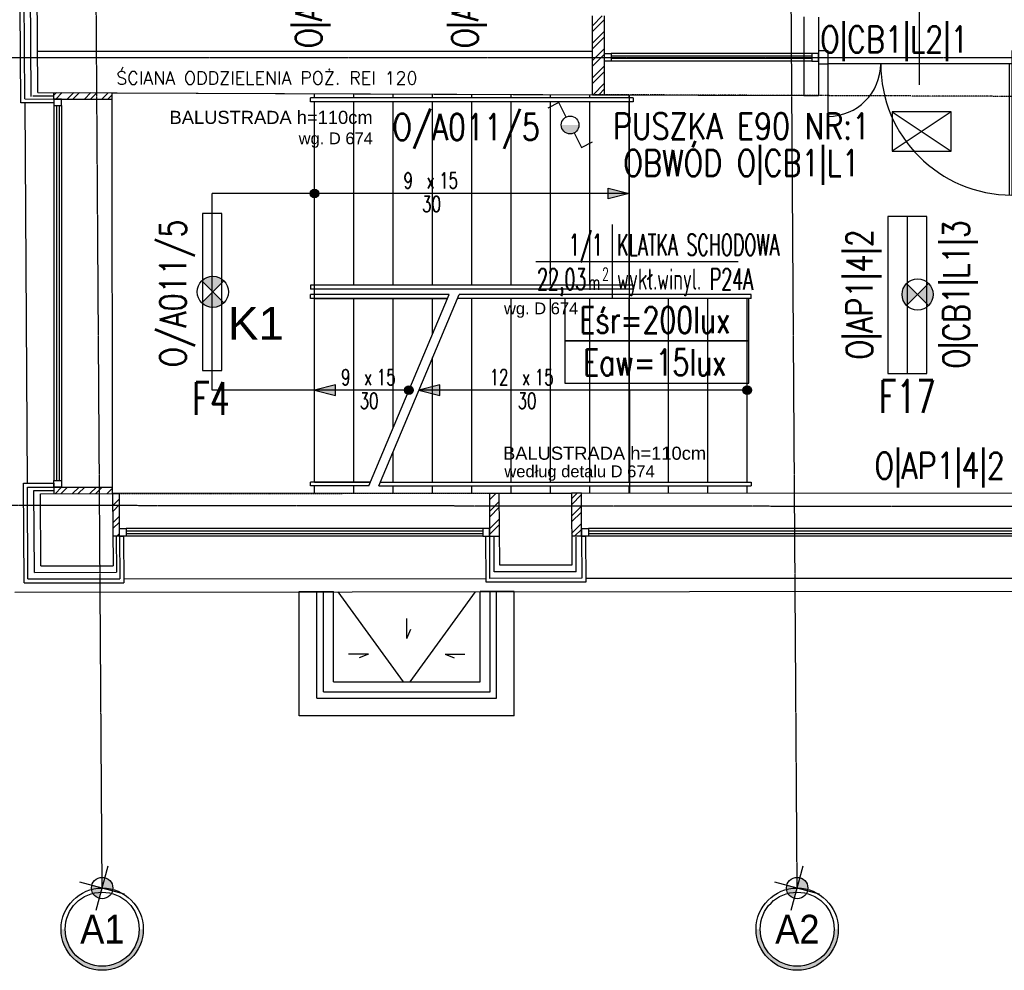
# Model space of a CAD drawing. Header units: inches. Extents: x -281236 to -70395, y 38777 to 102341.
# Tile 61 of 244: x -142792 to -142041, y 47831 to 48555. Entities that reach past the tile are written whole.
import ezdxf
from ezdxf.enums import TextEntityAlignment as Align

# ---------------------------------------------------------------- set-up
doc = ezdxf.new("R2010")
doc.units = ezdxf.units.IN
doc.header["$MEASUREMENT"] = 0
for name, pattern in [('CENTER', [2, 1.25, -0.25, 0.25, -0.25]), ('DASHDOT', [1, 0.5, -0.25, 0, -0.25]), ('DASHED2', [0.375, 0.25, -0.125])]:
    doc.linetypes.add(name, pattern=pattern)
doc.layers.get('0').update_dxf_attribs({"color": 101})
for name, color, linetype in [('Cieniutko', 8, 'Continuous'), ('cokół_widok', 255, 'Continuous'), ('Drz---drzwi', 5, 'Continuous'), ('E-90', 6, 'Continuous'), ('E-OPIS-POM', 6, 'Continuous'), ('E35', 6, 'Continuous'), ('Ele-balustrada', 64, 'Continuous'), ('Ins-ppoz-opis', 240, 'Continuous'), ('Okn---okna', 5, 'Continuous'), ('Opis-spadki', 61, 'Continuous'), ('Os-osie glowne', 8, 'CENTER'), ('Os-osie-opis', 8, 'Continuous'), ('Sc-cegla pelna', 32, 'Continuous'), ('Sc-cegla pelna-hatch', 8, 'Continuous'), ('Sc-gazobeton', 45, 'Continuous'), ('Sc-izolacja term-obrys', 132, 'Continuous'), ('Sc-izolacja term-styropian', 151, 'STYROPIAN-KA'), ('Sc-kamien', 31, 'Continuous'), ('Sc-nad', 5, 'DASHED2'), ('Sc-nadproza kon', 5, 'DASHED2'), ('Sc-systemowe', 150, 'Continuous'), ('Sch-opis', 51, 'Continuous'), ('Sch-widok', 12, 'Continuous'), ('studzienki_widok', 52, 'Continuous'), ('W-idok', 9, 'Continuous')]:
    doc.layers.add(name, color=color, linetype=linetype)
doc.styles.add('dwg_opis duży', font='ARIAL.TTF', dxfattribs={"width": 0.9})
doc.styles.add('KA wymiar', font='romans.shx', dxfattribs={"width": 0.6})
doc.styles.add('ROMANS', font='romans', dxfattribs={"width": 0.85})
doc.styles.get("Standard").update_dxf_attribs({"font": 'romans.shx'})
doc.styles.add('TYTUL2', font='ARIAL.TTF')
doc.linetypes.add('BATTING', pattern='A,0.0001,-0.1,[134,ltypeshp.shx,S=0.1,R=0,X=-0.1,Y=0],-0.2,[134,ltypeshp.shx,S=0.1,R=180,X=0.1,Y=0],-0.1', length=0.4001)
doc.linetypes.add('STYROPIAN-KA', pattern='A,0.0001,-0.1,[135,ltypeshp.shx,S=0.1,R=0,X=-0.1,Y=0],0,[135,ltypeshp.shx,S=0.1,R=180,X=0.1,Y=0],-0.1', length=0.2001)
doc.linetypes.add('ZIGZAG', pattern='A,0.00254,-5.08,[131,ltypeshp.shx,S=5.08,R=0,X=-5.08,Y=0],-10.16,[131,ltypeshp.shx,S=5.08,R=180,X=5.08,Y=0],-5.08', length=20.32254)

# ---------------------------------------------------------------- blocks, each defined once
blk = doc.blocks.new('pow')
for p, q in [((0, 0.523), (0, -0.523)), ((-1.075, 0), (1.78, 0))]:
    blk.add_line(p, q)
at = {"style": 'KA wymiar', "width": 0.6}
for s, height, p in [('2', 0.18, (-0.139, -0.27)), ('m', 0.21, (-0.333, -0.401))]:
    blk.add_text(s, height=height, dxfattribs=at).set_placement(p)
for tag, p in [('01', (-0.131, 0.084)), ('000.00', (-0.364, -0.401))]:
    blk.add_attdef(tag, text='', height=0.3, dxfattribs=at).set_placement(p, align=Align.RIGHT)
for tag, p in [('POMIESZCZENIE', (0.071, 0.084)), ('POSADZKA', (0.071, -0.401))]:
    blk.add_attdef(tag, p, '', height=0.3, dxfattribs=at)
blk = doc.blocks.new('ozn_schody-strzałka8x16')
at = {"ltscale": 25}
blk.add_hatch(color=256, dxfattribs=at).paths.add_polyline_path([(0, 0), (-4, -16), (4, -16)])
blk.add_lwpolyline([(0, 0), (-4, -16), (4, -16)], close=True, dxfattribs=at)
blk = doc.blocks.new('ozn_schody-kółko_d14')
at = {"ltscale": 25}
h = blk.add_hatch(color=256, dxfattribs=at)
edge = h.paths.add_edge_path()
edge.add_arc((0, 0), 3.33, 0, 360)
at = {"ltscale": 7}
blk.add_circle((0, 0), 3.33, dxfattribs=at)
blk = doc.blocks.new('ozn_opis-schodów1-rzut')
at = {"style": 'ROMANS', "width": 0.7}
blk.add_text('x', height=12, dxfattribs=at).set_placement((-3.32, 3))
at = {"ltscale": 25, "style": 'ROMANS', "width": 0.7}
blk.add_attdef('Ilość', text='', height=12, dxfattribs=at).set_placement((-7.75, 3), align=Align.RIGHT)
blk.add_attdef('Wysokość', (6.22, 3), '', height=12, dxfattribs=at)
blk.add_attdef('Długość', text='', height=12, dxfattribs=at).set_placement((0.41, -15), align=Align.CENTER)
blk = doc.blocks.new('_DKGJHF')
at = {"ltscale": 7}
for p, q in [((-21.08, -77), (35.92, -77)), ((-5, -147.5), (-105, -147.5)), ((-5, -145.5), (-104.98, -145.5))]:
    blk.add_line(p, q, dxfattribs=at)
for points in [[(5, -7.5), (5, 0), (-5, 0), (-5, -7.5)], [(5, -155), (5, -147.5), (-5, -147.5), (-5, -155)]]:
    blk.add_lwpolyline(points, close=True, dxfattribs=at)
for points in [[(-45, -7.5), (-5, -7.5)], [(-5, -147.5), (-5, -7.5)]]:
    blk.add_lwpolyline(points, dxfattribs=at)
for centre, radius, start, end in [((-5, -7.5), 40, 180, 270), ((-5, -147.5), 100, 90, 180)]:
    blk.add_arc(centre, radius, start, end)
blk = doc.blocks.new('_opis_osi_liczbowy')
blk.add_hatch(color=256).paths.add_polyline_path([(32, 32), (32, 28.8, -1), (32, -28.8), (32, -32, 1)])
at = {"layer": 'Defpoints'}
h = blk.add_hatch(color=256, dxfattribs=at)
h.paths.add_polyline_path([(-2.15, -8.04, 0.414214), (8.04, -2.15), (0, 0)])
h.paths.add_polyline_path([(-8.04, 2.15), (0, 0), (2.15, 8.04, 0.414214)])
for radius in [32, 28.8]:
    blk.add_circle((32, 0), radius)
for p, q in [((4.64, 17.31), (-4.64, -17.31)), ((17.31, -4.64), (-17.31, 4.64))]:
    blk.add_line(p, q, dxfattribs=at)
blk.add_circle((0, 0), 8.32, dxfattribs=at)
at = {"style": 'dwg_opis duży', "width": 0.9}
blk.add_attdef('AXNAMEH', text='', height=22.4, rotation=90, dxfattribs=at).set_placement((32, 0), align=Align.MIDDLE_CENTER)
blk = doc.blocks.new('okkkkk')
at = {"layer": 'Okn---okna'}
for p, q in [((0, -6), (0, 0)), ((0, 0), (2, 0)), ((2, 0), (5, 0)), ((5, 0), (5, -6)), ((277, 0), (5, 0)), ((280, 0), (277, 0)), ((277, 0), (277, -6)), ((282, 0), (280, 0)), ((282, -6), (282, 0)), ((5, -6), (0, -6)), ((277, -2), (5, -2)), ((277, -4), (5, -4)), ((277, -6), (5, -6)), ((277, -6), (282, -6))]:
    blk.add_line(p, q, dxfattribs=at)
blk = doc.blocks.new('334')
at = {"layer": 'Okn---okna'}
for p, q in [((0, 0), (0, 6)), ((0, 6), (2, 6)), ((5, 0), (0, 0)), ((2, 6), (5, 6)), ((5, 6), (5, 0)), ((329, 6), (5, 6)), ((329, 4), (5, 4)), ((329, 2), (5, 2)), ((332, 6), (329, 6)), ((329, 6), (329, 0)), ((334, 6), (332, 6)), ((334, 0), (334, 6)), ((329, 0), (5, 0)), ((329, 0), (334, 0))]:
    blk.add_line(p, q, dxfattribs=at)
blk = doc.blocks.new('296')
at = {"layer": 'Okn---okna'}
for p, q in [((6, 0), (0, 0)), ((0, 0), (0, -2)), ((6, -5), (6, 0)), ((0, -2), (0, -5)), ((0, -5), (0, -291)), ((0, -5), (6, -5)), ((2, -5), (2, -291)), ((4, -5), (4, -291)), ((6, -5), (6, -291)), ((0, -294), (0, -291)), ((0, -291), (6, -291)), ((6, -291), (6, -296)), ((0, -296), (0, -294)), ((6, -296), (0, -296))]:
    blk.add_line(p, q, dxfattribs=at)
blk = doc.blocks.new('163')
at = {"layer": 'Okn---okna'}
for p, q in [((0, 0), (0, 6)), ((0, 6), (2, 6)), ((5, 0), (0, 0)), ((2, 6), (5, 6)), ((5, 6), (5, 0)), ((158, 6), (5, 6)), ((158, 4), (5, 4)), ((158, 2), (5, 2)), ((161, 6), (158, 6)), ((158, 6), (158, 0)), ((163, 6), (161, 6)), ((163, 0), (163, 6)), ((158, 0), (5, 0)), ((158, 0), (163, 0))]:
    blk.add_line(p, q, dxfattribs=at)
blk = doc.blocks.new('st_mała')
at = {"layer": 'Ele-balustrada'}
for p, q in [((81.5, -13.5), (0, -13.5)), ((81.5, -150.5), (81.5, -13.5)), ((76.5, -18.5), (0, -18.5)), ((76.5, -145.5), (76.5, -18.5)), ((76.5, -145.5), (0, -145.5)), ((81.5, -150.5), (0, -150.5))]:
    blk.add_line(p, q, dxfattribs=at)
at = {"layer": 'studzienki_widok'}
for p, q in [((95, 0), (0, 0)), ((0, 0), (0, -26)), ((95, 0), (95, -164)), ((69, -26), (0, -26)), ((69, -138), (69, -26)), ((69, -138), (0, -138)), ((0, -164), (0, -138)), ((95, -164), (0, -164)), ((95, -164), (69, -164))]:
    blk.add_line(p, q, dxfattribs=at)
blk = doc.blocks.new('_vxkdjhgkljhkgjhk')
for q in [(14, 6), (30.2, 0)]:
    blk.add_line((0, 0), q)

msp = doc.modelspace()

# ---------------------------------------------------------------- hatches: boundary and pattern name
at = {"layer": 'E35'}
msp.add_hatch(color=256, dxfattribs=at).paths.add_polyline_path([(-142378.57, 48475.15, 0.414214), (-142371.82, 48468.4, 0.414214), (-142365.07, 48475.15)])
h = msp.add_hatch(color=256, dxfattribs=at)
edge = h.paths.add_edge_path()
edge.add_arc((-142644.25, 48347.9), 11.88, 225, 315)
edge.add_line((-142635.85, 48339.5), (-142644.25, 48347.9))
edge.add_line((-142644.25, 48347.9), (-142652.65, 48339.5))
edge = h.paths.add_edge_path()
edge.add_arc((-142644.25, 48347.9), 11.88, 45, 135)
edge.add_line((-142652.65, 48356.3), (-142644.25, 48347.9))
edge.add_line((-142644.25, 48347.9), (-142635.85, 48356.3))
h = msp.add_hatch(color=256, dxfattribs=at)
edge = h.paths.add_edge_path()
edge.add_arc((-142106.82, 48345.94), 11.88, 315, 405)
edge.add_line((-142098.42, 48354.34), (-142106.82, 48345.94))
edge.add_line((-142106.82, 48345.94), (-142098.42, 48337.54))
edge = h.paths.add_edge_path()
edge.add_arc((-142106.82, 48345.94), 11.88, 135, 225)
edge.add_line((-142115.22, 48337.54), (-142106.82, 48345.94))
edge.add_line((-142106.82, 48345.94), (-142115.22, 48354.34))
at = {"layer": 'Sc-cegla pelna-hatch'}
h = msp.add_hatch(dxfattribs=at)
h.set_pattern_fill('ANSI32', color=256, scale=25, style=0)
h.paths.add_polyline_path([(-142345.51, 48558.27), (-142354.71, 48558.31), (-142354.71, 48531.28), (-142350.18, 48531.28), (-142350.18, 48531.28), (-142345.51, 48531.28)])
h.paths.add_polyline_path([(-142345.51, 48531.28), (-142348.85, 48531.28), (-142348.85, 48526.7), (-142345.51, 48526.7)])
h.paths.add_polyline_path([(-142348.85, 48531.28), (-142354.71, 48531.28), (-142354.71, 48526.7), (-142348.85, 48526.7)])
h.paths.add_polyline_path([(-142348.85, 48526.7), (-142354.71, 48526.7), (-142354.71, 48525.28), (-142354.71, 48498.25), (-142345.51, 48498.21), (-142345.51, 48525.28), (-142348.85, 48525.28)])
h.paths.add_polyline_path([(-142345.51, 48526.7), (-142348.85, 48526.7), (-142348.85, 48525.28), (-142345.51, 48525.28)], flags=17)
h = msp.add_hatch(dxfattribs=at)
h.set_pattern_fill('ANSI32', color=256, scale=25, style=0)
h.paths.add_polyline_path([(-142743.24, 48499.83), (-142746.74, 48499.85), (-142746.74, 48494.92), (-142743.24, 48494.92)])
h.paths.add_polyline_path([(-142746.74, 48499.85), (-142749.74, 48499.86), (-142749.74, 48494.92), (-142746.74, 48494.92)])
h.paths.add_polyline_path([(-142749.74, 48499.86), (-142753.24, 48499.87), (-142753.24, 48494.92), (-142749.74, 48494.92)])
h.paths.add_polyline_path([(-142753.24, 48499.87), (-142765.59, 48499.92), (-142765.59, 48494.97), (-142759.59, 48494.97), (-142759.59, 48494.92), (-142753.24, 48494.92)])
h.paths.add_polyline_path([(-142732.76, 48499.79), (-142743.24, 48499.83), (-142743.24, 48494.92), (-142732.72, 48494.92)])
h.paths.add_polyline_path([(-142721.08, 48499.74), (-142732.76, 48499.79), (-142732.72, 48494.92), (-142721.08, 48494.92)])
h = msp.add_hatch(dxfattribs=at)
h.set_pattern_fill('ANSI32', color=256, scale=25, style=0)
h.paths.add_polyline_path([(-142753.24, 48199.01), (-142759.59, 48199.01), (-142759.59, 48198.97), (-142765.59, 48198.97), (-142765.59, 48194.01), (-142753.24, 48194.03)])
h.paths.add_polyline_path([(-142749.74, 48199.01), (-142753.24, 48199.01), (-142753.24, 48194.03), (-142749.74, 48194.03)])
h.paths.add_polyline_path([(-142746.74, 48199.01), (-142749.74, 48199.01), (-142749.74, 48194.03), (-142746.74, 48194.03)])
h.paths.add_polyline_path([(-142743.24, 48199.01), (-142746.74, 48199.01), (-142746.74, 48194.03), (-142743.24, 48194.04)])
h.paths.add_polyline_path([(-142730.75, 48199.01), (-142743.24, 48199.01), (-142743.24, 48194.04), (-142730.71, 48194.05)])
h.paths.add_polyline_path([(-142720.72, 48199.01), (-142730.75, 48199.01), (-142730.71, 48194.05), (-142720.71, 48194.06)])
h = msp.add_hatch(dxfattribs=at)
h.set_pattern_fill('ANSI32', color=256, scale=25, style=0)
h.paths.add_polyline_path([(-142715.5, 48184.88), (-142720.65, 48184.89), (-142720.55, 48169.44), (-142715.5, 48169.44)])
h.paths.add_polyline_path([(-142715.5, 48169.44), (-142720.53, 48169.44), (-142720.53, 48166.56), (-142720.51, 48164.44), (-142715.5, 48164.44)])
h.paths.add_polyline_path([(-142715.5, 48164.44), (-142720.51, 48164.44), (-142720.5, 48161.5), (-142715.5, 48161.5)])
h.paths.add_polyline_path([(-142715.5, 48194.06), (-142720.71, 48194.06), (-142720.65, 48184.89), (-142715.5, 48184.88)])
h = msp.add_hatch(dxfattribs=at)
h.set_pattern_fill('ANSI32', color=256, scale=25, style=0)
h.paths.add_polyline_path([(-142425.84, 48184.58), (-142433.18, 48184.59), (-142433.18, 48169.71), (-142425.74, 48169.72)])
h.paths.add_polyline_path([(-142425.9, 48194.39), (-142433.18, 48194.38), (-142433.18, 48184.59), (-142425.84, 48184.58)])
h.paths.add_polyline_path([(-142425.75, 48169.72), (-142433.18, 48169.71), (-142433.18, 48164.71), (-142425.71, 48164.72), (-142425.72, 48167.22)])
h.paths.add_polyline_path([(-142425.71, 48164.72), (-142433.18, 48164.71), (-142433.18, 48161.5), (-142425.68, 48161.5)])
h = msp.add_hatch(dxfattribs=at)
h.set_pattern_fill('ANSI32', color=256, scale=25, style=0)
h.paths.add_polyline_path([(-142363.18, 48194.46), (-142370.9, 48194.45), (-142370.84, 48184.52), (-142363.18, 48184.51)])
h.paths.add_polyline_path([(-142363.18, 48184.51), (-142370.84, 48184.52), (-142370.74, 48169.75), (-142363.18, 48169.76)])
h.paths.add_polyline_path([(-142363.18, 48169.76), (-142370.74, 48169.75), (-142370.72, 48167.25), (-142370.69, 48164.75), (-142363.18, 48164.76)])
h.paths.add_polyline_path([(-142363.18, 48164.76), (-142370.7, 48164.75), (-142370.68, 48161.5), (-142363.18, 48161.5)])

# ---------------------------------------------------------------- linework, layer by layer
at = {"layer": 'Cieniutko', "linetype": 'Continuous'}
for p, q in [((-142498.89, 48050.5), (-142548.77, 48119.27)), ((-142493.89, 48050.5), (-142444.02, 48119.27))]:
    msp.add_line(p, q, dxfattribs=at)
at = {"layer": 'cokół_widok'}
msp.add_line((-142795.21, 48118.99), (-141579.06, 48120.15), dxfattribs=at)
at = {"layer": 'E35'}
for p, q in [((-142380.37, 48492.22), (-142388.9, 48487.94)), ((-142374.84, 48481.18), (-142380.37, 48492.22)), ((-142126.3, 48485.12), (-142081.3, 48455.12)), ((-142081.3, 48485.12), (-142126.3, 48455.12)), ((-142368.8, 48469.11), (-142363.27, 48458.08)), ((-142363.27, 48458.08), (-142354.74, 48462.35)), ((-142652.17, 48407.75), (-142652.17, 48288.05)), ((-142114.74, 48405.43), (-142114.74, 48285.73)), ((-142635.85, 48356.3), (-142652.65, 48339.5)), ((-142635.85, 48339.5), (-142652.65, 48356.3)), ((-142115.22, 48354.34), (-142098.42, 48337.54)), ((-142098.42, 48354.34), (-142115.22, 48337.54))]:
    msp.add_line(p, q, dxfattribs=at)
at = {"layer": 'E35', "ltscale": 0.2}
msp.add_lwpolyline([(-142081.3, 48485.12), (-142126.3, 48485.12), (-142126.3, 48455.12), (-142081.3, 48455.12)], close=True, dxfattribs=at)
at = {"layer": 'E35'}
for points in [[(-142652.17, 48407.75), (-142652.17, 48288.05), (-142637.32, 48288.05), (-142637.32, 48407.75)], [(-142099.89, 48285.73), (-142099.89, 48405.43), (-142129.59, 48405.43), (-142129.59, 48285.73)]]:
    msp.add_lwpolyline(points, close=True, dxfattribs=at)
at = {"layer": 'E35', "linetype": 'Continuous', "ltscale": 0.3}
for points in [[(-142375.96, 48310.62), (-142235.63, 48310.62), (-142235.63, 48342.9), (-142375.96, 48342.9)], [(-142375.96, 48278.34), (-142235.63, 48278.34), (-142235.63, 48310.62), (-142375.96, 48310.62)]]:
    msp.add_lwpolyline(points, close=True, dxfattribs=at)
at = {"layer": 'E35'}
for centre, radius in [((-142371.82, 48475.15), 6.75), ((-142644.25, 48347.9), 11.88), ((-142106.82, 48345.94), 11.88)]:
    msp.add_circle(centre, radius, dxfattribs=at)
at = {"layer": 'Ele-balustrada'}
for p, q in [((-142323.74, 48495.9), (-142569.74, 48495.9)), ((-142569.74, 48492.9), (-142569.74, 48495.9)), ((-142323.74, 48492.9), (-142569.74, 48492.9)), ((-142323.74, 48495.9), (-142323.74, 48492.9)), ((-142323.74, 48352.9), (-142569.74, 48352.9)), ((-142569.74, 48352.9), (-142569.74, 48349.9)), ((-142323.74, 48349.9), (-142569.74, 48349.9)), ((-142323.74, 48349.9), (-142323.74, 48352.9)), ((-142569.74, 48342.9), (-142569.74, 48345.9)), ((-142465.4, 48342.9), (-142569.74, 48342.9)), ((-142233.74, 48342.9), (-142457.81, 48342.9)), ((-142233.74, 48345.9), (-142456.55, 48345.9)), ((-142524.08, 48202.9), (-142569.74, 48202.9)), ((-142569.74, 48199.9), (-142569.74, 48202.9)), ((-142525.34, 48199.9), (-142569.74, 48199.9)), ((-142517.75, 48199.9), (-142233.74, 48199.9)), ((-142516.49, 48202.9), (-142233.74, 48202.9)), ((-142233.74, 48202.9), (-142233.74, 48199.9))]:
    msp.add_line(p, q, dxfattribs=at)
for points in [[(-142464.14, 48345.9), (-142569.74, 48345.9)], [(-142233.74, 48342.9), (-142233.74, 48345.9)]]:
    msp.add_lwpolyline(points, dxfattribs=at)
at = {"layer": 'Ins-ppoz-opis', "linetype": 'ZIGZAG', "ltscale": 0.025}
msp.add_lwpolyline([(-142354.71, 48531.28), (-142777.96, 48531.28)], dxfattribs=at)
at = {"layer": 'Okn---okna'}
for p, q in [((-142720.71, 48194.06), (-142721.08, 48499.74)), ((-142787.7, 48492.01), (-142785.77, 48201.99)), ((-142363.18, 48194.48), (-142028.78, 48194.71)), ((-142712.28, 48129.07), (-142435.97, 48129.41)), ((-142359.97, 48129.48), (-142031.75, 48129.71))]:
    msp.add_line(p, q, dxfattribs=at)
msp.add_lwpolyline([(-142326.74, 48352.9), (-142326.63, 48194.5), (-142720.71, 48194.06), (-142721.08, 48499.74), (-142326.72, 48498.14)], close=True, dxfattribs=at)
at = {"layer": 'Os-osie glowne'}
for p, q in [((-142728.7, 47893.27), (-142756.04, 51985.69)), ((-142198.69, 47893.27), (-142226.03, 51985.69)), ((-138010.88, 48179.92), (-143318.47, 48185.52))]:
    msp.add_line(p, q, dxfattribs=at)
msp.add_lwpolyline([(-143318.47, 48526.7), (-138010.88, 48526.7)], dxfattribs=at)
at = {"layer": 'Sc-cegla pelna'}
for p, q in [((-142354.71, 48498.25), (-142354.71, 48558.31)), ((-142777.76, 48499.97), (-142354.71, 48498.25)), ((-142775.71, 48194), (-142720.71, 48194.06)), ((-142775.35, 48139), (-142775.71, 48194)), ((-142720.71, 48194.06), (-142720.35, 48139.06)), ((-142425.9, 48194.42), (-142370.9, 48194.47)), ((-142425.54, 48139.42), (-142425.9, 48194.42)), ((-142370.9, 48194.47), (-142370.54, 48139.47)), ((-142370.9, 48194.47), (-142370.54, 48139.47)), ((-142775.35, 48139), (-142720.35, 48139.06)), ((-142370.54, 48139.47), (-142425.54, 48139.42))]:
    msp.add_line(p, q, dxfattribs=at)
msp.add_lwpolyline([(-142777.76, 48499.97), (-142779.59, 48774.76)], dxfattribs=at)
at = {"layer": 'Sc-gazobeton'}
for p, q in [((-142345.51, 48498.21), (-142345.51, 48558.27)), ((-142182.51, 48557.46), (-142182.51, 48497.55)), ((-142765.59, 48494.86), (-142765.59, 48499.92)), ((-142721.08, 48494.92), (-142721.08, 48499.74)), ((-142765.59, 48494.92), (-142721.08, 48494.92)), ((-142354.71, 48498.25), (-142345.51, 48498.21)), ((-142193.71, 48497.59), (-142182.51, 48497.55)), ((-142765.59, 48199.01), (-142765.59, 48194.03)), ((-142765.59, 48199.01), (-142720.72, 48199.01)), ((-142720.71, 48194.06), (-142720.72, 48199.01)), ((-142720.71, 48194.06), (-142715.5, 48194.06)), ((-142715.5, 48161.5), (-142715.5, 48194.06)), ((-142433.18, 48194.41), (-142425.9, 48194.42)), ((-142433.18, 48161.5), (-142433.18, 48194.41)), ((-142363.18, 48194.48), (-142370.9, 48194.47)), ((-142363.18, 48161.5), (-142363.18, 48194.48)), ((-142715.5, 48161.5), (-142720.5, 48161.5)), ((-142433.18, 48161.5), (-142425.68, 48161.5)), ((-142363.18, 48161.5), (-142370.68, 48161.5))]:
    msp.add_line(p, q, dxfattribs=at)
at = {"layer": 'Sc-izolacja term-obrys'}
for p, q in [((-142787.72, 48495.01), (-142789.61, 48777.68)), ((-142787.72, 48495.01), (-142765.59, 48494.92)), ((-142785.75, 48198.99), (-142765.59, 48199.01)), ((-142785.28, 48128.99), (-142785.75, 48198.99)), ((-142715.5, 48161.5), (-142715.28, 48129.06)), ((-142432.97, 48129.41), (-142433.18, 48161.5)), ((-142363.18, 48161.5), (-142362.97, 48129.48)), ((-142785.28, 48128.99), (-142715.28, 48129.06)), ((-142362.97, 48129.48), (-142432.97, 48129.41))]:
    msp.add_line(p, q, dxfattribs=at)
at = {"layer": 'Sc-izolacja term-styropian', "linetype": 'BATTING', "ltscale": 0.1}
for p, q in [((-142781.53, 48497.3), (-142765.59, 48497.32)), ((-142780.73, 48196.5), (-142765.59, 48196.51)), ((-142718, 48161.5), (-142717.81, 48134.06))]:
    msp.add_line(p, q, dxfattribs=at)
at = {"layer": 'Sc-izolacja term-styropian', "linetype": 'BATTING', "ltscale": 0.25}
for p, q in [((-142780.31, 48134), (-142780.73, 48196.5)), ((-142780.31, 48134), (-142717.81, 48134.06)), ((-142367.16, 48134.48), (-142429.66, 48134.42))]:
    msp.add_line(p, q, dxfattribs=at)
at = {"layer": 'Sc-izolacja term-styropian', "linetype": 'BATTING', "ltscale": 0.15}
for p, q in [((-142429.66, 48134.42), (-142429.68, 48161.37)), ((-142367.16, 48134.48), (-142367.18, 48160.93))]:
    msp.add_line(p, q, dxfattribs=at)
at = {"layer": 'Sc-izolacja term-styropian', "linetype": 'BATTING', "ltscale": 0.25}
msp.add_lwpolyline([(-142782.74, 48496.99), (-142784.61, 48777.72)], dxfattribs=at)
at = {"layer": 'Sc-kamien'}
for p, q in [((-142790.7, 48492.01), (-142791.19, 48565.01)), ((-142765.59, 48492.01), (-142790.7, 48492.01)), ((-142765.59, 48494.86), (-142765.59, 48492.01)), ((-142788.77, 48201.99), (-142765.59, 48202.01)), ((-142788.26, 48125.99), (-142788.77, 48201.99)), ((-142765.59, 48202.03), (-142765.59, 48199.03)), ((-142715.5, 48161.5), (-142712.5, 48161.5)), ((-142712.5, 48161.5), (-142712.26, 48126.07)), ((-142435.95, 48126.41), (-142436.18, 48161.5)), ((-142436.18, 48161.5), (-142433.18, 48161.5)), ((-142363.18, 48161.5), (-142360.18, 48161.5)), ((-142360.18, 48161.5), (-142359.95, 48126.48)), ((-142788.26, 48125.99), (-142712.26, 48126.07)), ((-142359.95, 48126.48), (-142435.95, 48126.41))]:
    msp.add_line(p, q, dxfattribs=at)
at = {"layer": 'Sc-nad', "ltscale": 4}
msp.add_line((-142720.71, 48194.06), (-142433.18, 48194.41), dxfattribs=at)
at = {"layer": 'Sc-nadproza kon', "linetype": 'DASHDOT', "ltscale": 0.5}
msp.add_lwpolyline([(-142027.38, 48496.92), (-142354.71, 48498.25)], dxfattribs=at)
at = {"layer": 'Sc-systemowe', "ltscale": 2}
msp.add_lwpolyline([(-142182.51, 48531.75), (-142182.51, 48523.75)], dxfattribs=at)
at = {"layer": 'Sch-opis'}
for p, q in [((-142326.74, 48422.9), (-142644.74, 48422.9)), ((-142525.34, 48199.9), (-142464.14, 48345.9)), ((-142517.75, 48199.9), (-142456.55, 48345.9))]:
    msp.add_line(p, q, dxfattribs=at)
for points in [[(-142494.74, 48272.9), (-142644.74, 48272.9), (-142644.74, 48422.9)], [(-142236.74, 48272.9), (-142487.15, 48272.9)]]:
    msp.add_lwpolyline(points, dxfattribs=at)
at = {"layer": 'Sch-widok'}
for p, q in [((-142566.74, 48495.9), (-142566.74, 48499.11)), ((-142536.74, 48495.9), (-142536.74, 48498.99)), ((-142506.74, 48495.9), (-142506.74, 48498.87)), ((-142476.74, 48495.9), (-142476.74, 48498.75)), ((-142446.74, 48495.9), (-142446.74, 48498.63)), ((-142416.74, 48495.9), (-142416.74, 48498.5)), ((-142386.74, 48495.9), (-142386.74, 48498.38)), ((-142326.74, 48492.9), (-142566.74, 48492.9)), ((-142566.74, 48352.9), (-142566.74, 48492.9)), ((-142536.74, 48352.9), (-142536.74, 48492.9)), ((-142506.74, 48352.9), (-142506.74, 48492.9)), ((-142476.74, 48352.9), (-142476.74, 48492.9)), ((-142446.74, 48352.9), (-142446.74, 48492.9)), ((-142416.74, 48352.9), (-142416.74, 48492.9)), ((-142386.74, 48352.9), (-142386.74, 48492.9)), ((-142356.74, 48495.9), (-142356.74, 48498.26)), ((-142356.74, 48352.9), (-142356.74, 48492.9)), ((-142326.74, 48495.9), (-142326.74, 48498.14)), ((-142326.74, 48352.9), (-142326.74, 48492.9)), ((-142326.74, 48352.9), (-142566.74, 48352.9)), ((-142566.74, 48342.9), (-142465.4, 48342.9)), ((-142236.74, 48342.9), (-142457.81, 48342.9)), ((-142566.74, 48202.9), (-142524.08, 48202.9)), ((-142516.49, 48202.9), (-142236.74, 48202.9))]:
    msp.add_line(p, q, dxfattribs=at)
for points in [[(-142566.74, 48202.9), (-142566.74, 48352.9)], [(-142536.74, 48202.9), (-142536.74, 48342.9)], [(-142506.74, 48244.27), (-142506.74, 48342.9)], [(-142476.74, 48315.84), (-142476.74, 48342.9)], [(-142446.74, 48202.9), (-142446.74, 48342.9)], [(-142416.74, 48202.9), (-142416.74, 48342.9)], [(-142386.74, 48202.9), (-142386.74, 48342.9)], [(-142356.74, 48202.9), (-142356.74, 48342.9)], [(-142326.74, 48202.9), (-142326.74, 48342.9)], [(-142296.74, 48202.9), (-142296.74, 48342.9)], [(-142266.74, 48202.9), (-142266.74, 48342.9)], [(-142236.74, 48202.9), (-142236.74, 48342.9)], [(-142476.74, 48202.9), (-142476.74, 48297.73)], [(-142506.74, 48202.9), (-142506.74, 48226.16)], [(-142566.74, 48194.23), (-142566.74, 48199.9)], [(-142536.74, 48194.27), (-142536.74, 48199.9)], [(-142506.74, 48194.3), (-142506.74, 48199.9)], [(-142476.74, 48194.33), (-142476.74, 48199.9)], [(-142446.74, 48194.37), (-142446.74, 48199.9)], [(-142416.74, 48194.4), (-142416.74, 48199.9)], [(-142386.74, 48194.43), (-142386.74, 48199.9)], [(-142356.74, 48194.47), (-142356.74, 48199.9)], [(-142326.74, 48194.5), (-142326.74, 48199.9)], [(-142296.74, 48194.52), (-142296.74, 48199.9)], [(-142266.74, 48194.54), (-142266.74, 48199.9)], [(-142236.74, 48194.57), (-142236.74, 48199.9)]]:
    msp.add_lwpolyline(points, dxfattribs=at)
at = {"layer": 'W-idok', "linetype": 'Continuous'}
for points in [[(-142193.71, 48557.52), (-142193.71, 48497.59)], [(-142354.71, 48498.25), (-142193.71, 48497.59)]]:
    msp.add_lwpolyline(points, dxfattribs=at)

# ---------------------------------------------------------------- block references
for name, p in [('163', (-142345.51, 48523.75)), ('296', (-142765.59, 48494.97)), ('okkkkk', (-142715.36, 48167.5)), ('334', (-142362.93, 48161.5))]:
    msp.add_blockref(name, p)
at = {"rotation": 270}
msp.add_blockref('st_mała', (-142414.39, 48119.5), dxfattribs=at)
at = {"layer": 'Cieniutko', "linetype": 'Continuous', "yscale": 0.5, "zscale": 0.5}
for p, xscale, rotation in [((-142496.36, 48083.66), -0.5, 270), ((-142525.62, 48071.71), 0.5, 180), ((-142467.16, 48071.71), -0.5, 180)]:
    msp.add_blockref('_vxkdjhgkljhkgjhk', p, dxfattribs=dict(at, xscale=xscale, rotation=rotation))
at = {"layer": 'Drz---drzwi', "rotation": 90}
msp.add_blockref('_DKGJHF', (-142182.51, 48526.75), dxfattribs=at)
at = {"layer": 'E-OPIS-POM', "xscale": 54, "yscale": 54, "zscale": 54}
msp.add_blockref('pow', (-142339.88, 48371.14), dxfattribs=at).add_auto_attribs({'000.00': '22,03', '01': '1/1', 'POMIESZCZENIE': 'KLATKA SCHODOWA', 'POSADZKA': 'wykł.winyl. P24A'})
at = {"layer": 'Os-osie-opis'}
ref = msp.add_blockref('_opis_osi_liczbowy', (-142728.7, 47893.27), dxfattribs=dict(at, xscale=0.9799999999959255, yscale=0.9799999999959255, zscale=0.9799999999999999, rotation=270))
ref.add_attrib('AXNAMEH', 'A1', dxfattribs={"layer": '0', "height": 21.952, "style": 'dwg_opis duży', "width": 0.9}).set_placement((-142728.56, 47861.93), align=Align.MIDDLE_CENTER)
ref = msp.add_blockref('_opis_osi_liczbowy', (-142198.69, 47893.27), dxfattribs=dict(at, xscale=0.9799999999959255, yscale=0.9799999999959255, zscale=0.9799999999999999, rotation=270))
ref.add_attrib('AXNAMEH', 'A2', dxfattribs={"layer": '0', "height": 21.952, "style": 'dwg_opis duży', "width": 0.9}).set_placement((-142198.54, 47861.93), align=Align.MIDDLE_CENTER)
at = {"layer": 'Sch-opis'}
ref = msp.add_blockref('ozn_opis-schodów1-rzut', (-142477.94, 48423.83), dxfattribs=at)
ref.add_attrib('Ilość', '9', dxfattribs={"layer": '0', "ltscale": 25, "height": 12, "style": 'ROMANS', "width": 0.7}).set_placement((-142491.69, 48426.83), align=Align.RIGHT)
ref.add_attrib('Wysokość', '15', (-142471.72, 48426.83), dxfattribs={"layer": '0', "ltscale": 25, "height": 12, "style": 'ROMANS', "width": 0.7})
ref.add_attrib('Długość', '30', dxfattribs={"layer": '0', "ltscale": 25, "height": 12, "style": 'ROMANS', "width": 0.7}).set_placement((-142477.53, 48408.83), align=Align.CENTER)
for p in [(-142566.74, 48422.9), (-142494.74, 48272.9), (-142236.74, 48272.9)]:
    msp.add_blockref('ozn_schody-kółko_d14', p, dxfattribs=at)
at = {"layer": 'Sch-opis', "xscale": -1, "rotation": 270}
msp.add_blockref('ozn_schody-strzałka8x16', (-142326.74, 48422.9), dxfattribs=at)
at = {"layer": 'Sch-opis'}
ref = msp.add_blockref('ozn_opis-schodów1-rzut', (-142525.55, 48273.83), dxfattribs=at)
ref.add_attrib('Ilość', '9', dxfattribs={"layer": '0', "ltscale": 25, "height": 12, "style": 'ROMANS', "width": 0.7}).set_placement((-142539.3, 48276.83), align=Align.RIGHT)
ref.add_attrib('Wysokość', '15', (-142519.33, 48276.83), dxfattribs={"layer": '0', "ltscale": 25, "height": 12, "style": 'ROMANS', "width": 0.7})
ref.add_attrib('Długość', '30', dxfattribs={"layer": '0', "ltscale": 25, "height": 12, "style": 'ROMANS', "width": 0.7}).set_placement((-142525.14, 48258.83), align=Align.CENTER)
ref = msp.add_blockref('ozn_opis-schodów1-rzut', (-142405.07, 48273.83), dxfattribs=at)
ref.add_attrib('Ilość', '12', dxfattribs={"layer": '0', "ltscale": 25, "height": 12, "style": 'ROMANS', "width": 0.7}).set_placement((-142418.82, 48276.83), align=Align.RIGHT)
ref.add_attrib('Wysokość', '15', (-142398.86, 48276.83), dxfattribs={"layer": '0', "ltscale": 25, "height": 12, "style": 'ROMANS', "width": 0.7})
ref.add_attrib('Długość', '30', dxfattribs={"layer": '0', "ltscale": 25, "height": 12, "style": 'ROMANS', "width": 0.7}).set_placement((-142404.66, 48258.83), align=Align.CENTER)
at = {"layer": 'Sch-opis', "rotation": 90}
for p in [(-142566.74, 48272.9), (-142487.15, 48272.9)]:
    msp.add_blockref('ozn_schody-strzałka8x16', p, dxfattribs=at)

# ---------------------------------------------------------------- texts
at = {"layer": 'E-90', "style": 'ROMANS'}
for s, rotation, width, p in [('O|AP1|5|2', 90, 0.8, (-142569.78, 48583.52)), ('O|AP1|5|2', 90, 0.8, (-142450.61, 48583.52)), ('O|CB1|L2|1', 0, 0.8, (-142124.68, 48539.05)), ('O/A011/5', 360, 0.8, (-142451.24, 48472.12)), ('PUSZKA E90 NR:1', 0, 0.8, (-142241.15, 48474.26)), ('OBWÓD O|CB1|L1', 0, 0.8, (-142241.15, 48446.16)), ('O|AP1|4|2', 90, 0.8, (-142149.71, 48345.94)), ('O|CB1|L1|3', 90, 0.8, (-142076.03, 48345.94)), ('O/A011/5', 90, 0.8, (-142673.18, 48346.78)), ('Eśr=200lux', 360, 0.75, (-142307.3, 48326.47)), ('Eaw=15lux', 360, 0.75, (-142307.3, 48294.19)), ('O|AP1|4|2', 0, 0.8, (-142090.08, 48213.94))]:
    msp.add_text(s, height=20, rotation=rotation, dxfattribs=dict(at, width=width)).set_placement(p, align=Align.MIDDLE)
at = {"layer": 'E35', "style": 'ROMANS', "width": 0.7}
for s, p in [('F4', (-142645.74, 48266.54)), ('F17', (-142114.74, 48268.09))]:
    msp.add_text(s, height=25, dxfattribs=at).set_placement(p, align=Align.MIDDLE)
at = {"layer": 'Ins-ppoz-opis', "linetype": 'ZIGZAG', "ltscale": 0.038, "insert": (-142717.96, 48510.99), "char_height": 9.8, "width": 330.3997, "attachment_point": 4, "line_spacing_factor": 0.333333}
msp.add_mtext('{\\Fromans|c238;ŚCIANA ODDZIELENIA POŻ. REI 120}', dxfattribs=at)
at = {"layer": 'Opis-spadki', "style": 'TYTUL2'}
msp.add_text('K1', height=25, dxfattribs=at).set_placement((-142611.39, 48323.83), align=Align.MIDDLE)
at = {"layer": 'Sch-opis', "style": 'TYTUL2'}
for s, height, p in [('BALUSTRADA h=110cm', 10, (-142677.31, 48475.96)), ('wg. D 674', 9, (-142578.85, 48460.47)), ('wg. D 674', 9, (-142422.28, 48330.81)), ('BALUSTRADA h=110cm', 10, (-142423.01, 48219.87)), ('według detalu D 674', 9, (-142421.98, 48206.55))]:
    msp.add_text(s, height=height, dxfattribs=at).set_placement(p)

doc.saveas('drawing.dxf')
